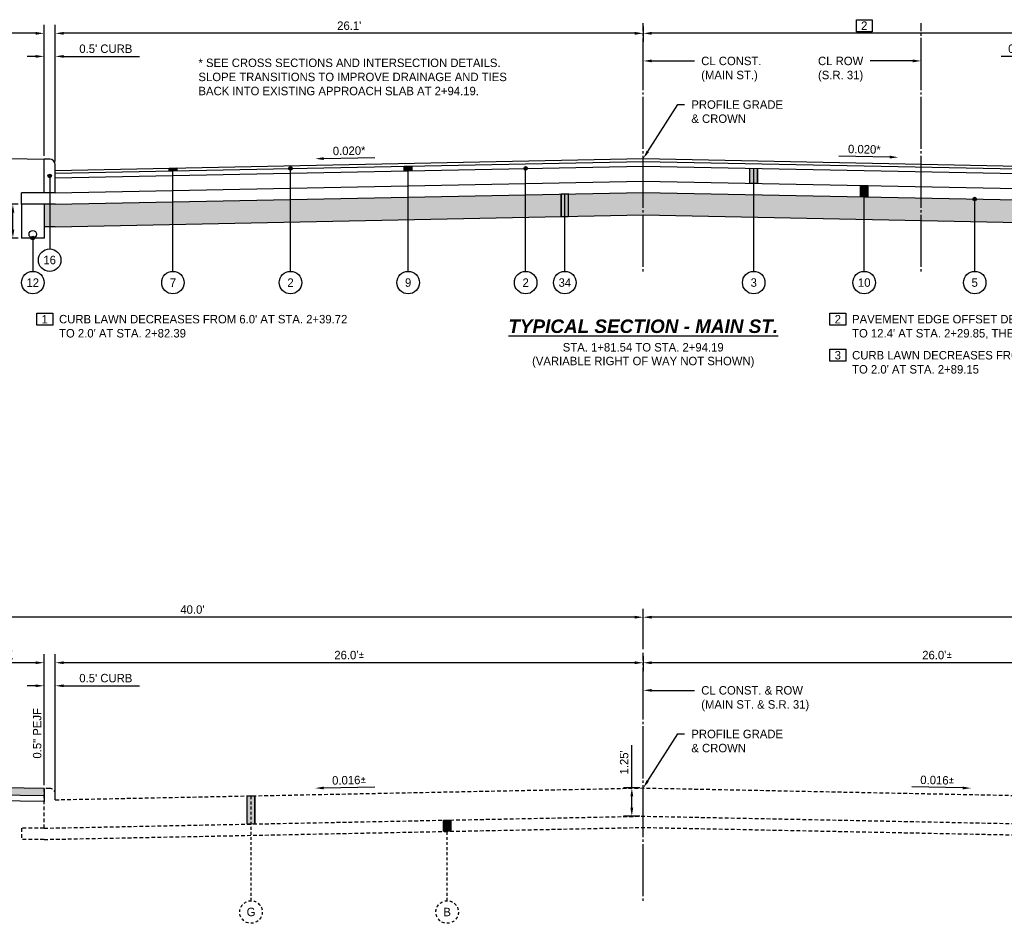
# Model space of a CAD drawing. Header units: feet. Extents: x 904 to 1979, y -2403 to -1843.
# Tile 6 of 34: x 1855 to 1898, y -2312 to -2272. Entities that reach past the tile are written whole.
import ezdxf
from ezdxf import colors
from ezdxf.entities.mleader import LeaderData, LeaderLine
from ezdxf.math import Vec2, Vec3

# ---------------------------------------------------------------- set-up
doc = ezdxf.new("R2010")
doc.units = ezdxf.units.FT
doc.header["$MEASUREMENT"] = 0
for name, pattern in [('cl', [5, 0.09375, -0.09375, 4.625, -0.09375, 0.09375]), ('HIDDEN', [0.375, 0.25, -0.125]), ('OhDOT_USTN3', [0.22, 0.165, -0.055])]:
    doc.linetypes.add(name, pattern=pattern)
for name, color, linetype in [('GE_P_CL', 180, 'cl'), ('PV_X_EOP', 27, 'OhDOT_USTN3'), ('RD_P_Text', 1, 'Continuous'), ('SC_Shading1', 247, 'Continuous'), ('SC_Shading2', 255, 'Continuous')]:
    doc.layers.add(name, color=color, linetype=linetype)
doc.styles.add('Slanted-Normal', font='font31.shx', dxfattribs={"height": 0.1})
doc.styles.get("Standard").update_dxf_attribs({"font": 'font31.shx'})
doc.dimstyles.new('COEC', dxfattribs={"dimscale": 13.9, "dimtxt": 0.18, "dimasz": 0.18, "dimexe": 0.18, "dimexo": 0.0625, "dimgap": 0.09, "dimtad": 1, "dimzin": 0, "dimdsep": 46, "dimtxsty": 'Standard', "dimcen": 0.09, "dimclrd": 256, "dimclre": 256, "dimclrt": 256, "dimaunit": 1, "dimadec": 4, "dimazin": 0, "dimtfac": 1, "dimtofl": 0, "dimtmove": 0, "dimatfit": 3, "dimfxl": 1, "dimtolj": 1, "dimtzin": 0, "dimlwd": -1, "dimlwe": -1, "dimarcsym": 0})

# ---------------------------------------------------------------- blocks, each defined once
blk = doc.blocks.new('*D1312')
at = {"layer": 'Defpoints', "color": 0, "transparency": 16777216}
for p in [(1854.405, -2280.465), (1854.787, -2280.465), (1854.787, -2281.965)]:
    blk.add_point(p, dxfattribs=at)
at = {"layer": 'RD_P_Text', "transparency": 16777216}
for p, q in [((1854.637, -2280.465), (1854.03, -2280.465)), ((1854.405, -2281.59), (1854.405, -2280.84)), ((1854.637, -2281.965), (1854.03, -2281.965))]:
    blk.add_line(p, q, dxfattribs=at)
for points in [[(1854.343, -2280.84), (1854.468, -2280.84), (1854.405, -2280.465)], [(1854.343, -2281.59), (1854.468, -2281.59), (1854.405, -2281.965)]]:
    blk.add_solid(points, dxfattribs=at)
at = {"layer": 'RD_P_Text', "transparency": 16777216, "insert": (1854.068, -2281.215), "char_height": 0.375, "attachment_point": 5, "rotation": 90}
blk.add_mtext("\\A1;1.5'", dxfattribs=at)
blk = doc.blocks.new('*D1318')
at = {"layer": 'Defpoints', "color": 0, "transparency": 16777216}
for p in [(1882.37, -2272.443), (1856.287, -2272.889), (1856.287, -2278.715)]:
    blk.add_point(p, dxfattribs=at)
at = {"layer": 'RD_P_Text', "transparency": 16777216}
for p, q in [((1856.287, -2278.565), (1856.287, -2272.514)), ((1882.37, -2272.593), (1882.37, -2273.264)), ((1881.995, -2272.889), (1856.662, -2272.889))]:
    blk.add_line(p, q, dxfattribs=at)
for points in [[(1856.662, -2272.826), (1856.662, -2272.951), (1856.287, -2272.889)], [(1881.995, -2272.826), (1881.995, -2272.951), (1882.37, -2272.889)]]:
    blk.add_solid(points, dxfattribs=at)
at = {"layer": 'RD_P_Text', "transparency": 16777216, "insert": (1869.328, -2272.551), "char_height": 0.375, "attachment_point": 5}
blk.add_mtext("\\A1;26.1'", dxfattribs=at)
blk = doc.blocks.new('*D1319')
at = {"layer": 'Defpoints', "color": 0, "transparency": 16777216}
for p in [(1882.37, -2272.443), (1882.37, -2272.889), (1901.98, -2278.585)]:
    blk.add_point(p, dxfattribs=at)
at = {"layer": 'RD_P_Text', "transparency": 16777216}
for p, q in [((1882.37, -2272.593), (1882.37, -2273.264)), ((1901.98, -2278.435), (1901.98, -2272.514)), ((1901.605, -2272.889), (1882.745, -2272.889))]:
    blk.add_line(p, q, dxfattribs=at)
for points in [[(1882.745, -2272.826), (1882.745, -2272.951), (1882.37, -2272.889)], [(1901.605, -2272.826), (1901.605, -2272.951), (1901.98, -2272.889)]]:
    blk.add_solid(points, dxfattribs=at)
at = {"layer": 'RD_P_Text', "transparency": 16777216, "insert": (1892.175, -2272.551), "char_height": 0.375, "attachment_point": 5}
blk.add_mtext('\\A1;2', dxfattribs=at)
blk = doc.blocks.new('*D1320')
at = {"layer": 'Defpoints', "color": 0, "transparency": 16777216}
for p in [(1855.787, -2273.911), (1855.787, -2278.465), (1856.287, -2278.715)]:
    blk.add_point(p, dxfattribs=at)
at = {"layer": 'RD_P_Text', "transparency": 16777216}
for p, q in [((1855.787, -2278.315), (1855.787, -2273.536)), ((1856.287, -2278.565), (1856.287, -2273.536)), ((1855.412, -2273.911), (1855.037, -2273.911)), ((1856.662, -2273.911), (1860.021, -2273.911))]:
    blk.add_line(p, q, dxfattribs=at)
for points in [[(1855.412, -2273.849), (1855.412, -2273.974), (1855.787, -2273.911)], [(1856.662, -2273.849), (1856.662, -2273.974), (1856.287, -2273.911)]]:
    blk.add_solid(points, dxfattribs=at)
at = {"layer": 'RD_P_Text', "transparency": 16777216, "insert": (1858.529, -2273.574), "char_height": 0.375, "attachment_point": 5}
blk.add_mtext("\\A1;0.5' CURB", dxfattribs=at)
blk = doc.blocks.new('*D1321')
at = {"layer": 'Defpoints', "color": 0, "transparency": 16777216}
for p in [(1849.787, -2272.889), (1849.787, -2278.345), (1855.787, -2278.465)]:
    blk.add_point(p, dxfattribs=at)
at = {"layer": 'RD_P_Text', "transparency": 16777216}
for p, q in [((1849.787, -2278.195), (1849.787, -2272.514)), ((1855.787, -2278.315), (1855.787, -2272.514)), ((1855.412, -2272.889), (1850.162, -2272.889))]:
    blk.add_line(p, q, dxfattribs=at)
for points in [[(1850.162, -2272.826), (1850.162, -2272.951), (1849.787, -2272.889)], [(1855.412, -2272.826), (1855.412, -2272.951), (1855.787, -2272.889)]]:
    blk.add_solid(points, dxfattribs=at)
at = {"layer": 'RD_P_Text', "transparency": 16777216, "insert": (1852.787, -2272.551), "char_height": 0.375, "attachment_point": 5}
blk.add_mtext('\\A1;1', dxfattribs=at)
blk = doc.blocks.new('*D1325')
at = {"layer": 'Defpoints', "color": 0, "transparency": 16777216}
for p in [(1902.48, -2273.911), (1902.48, -2278.335), (1901.98, -2278.585)]:
    blk.add_point(p, dxfattribs=at)
at = {"layer": 'RD_P_Text', "transparency": 16777216}
for p, q in [((1901.98, -2278.435), (1901.98, -2273.536)), ((1902.48, -2278.185), (1902.48, -2273.536)), ((1901.605, -2273.911), (1898.245, -2273.911)), ((1902.855, -2273.911), (1903.23, -2273.911))]:
    blk.add_line(p, q, dxfattribs=at)
for points in [[(1901.605, -2273.849), (1901.605, -2273.974), (1901.98, -2273.911)], [(1902.855, -2273.849), (1902.855, -2273.974), (1902.48, -2273.911)]]:
    blk.add_solid(points, dxfattribs=at)
at = {"layer": 'RD_P_Text', "transparency": 16777216, "insert": (1899.738, -2273.574), "char_height": 0.375, "attachment_point": 5}
blk.add_mtext("\\A1;0.5' CURB", dxfattribs=at)
blk = doc.blocks.new('*D1327')
at = {"layer": 'Defpoints', "color": 0, "transparency": 16777216}
for p in [(1882.37, -2306.353), (1881.864, -2307.603), (1882.37, -2307.603)]:
    blk.add_point(p, dxfattribs=at)
at = {"layer": 'RD_P_Text', "transparency": 16777216}
for p, q in [((1881.864, -2306.353), (1881.864, -2304.458)), ((1882.22, -2306.353), (1881.489, -2306.353)), ((1881.864, -2307.228), (1881.864, -2306.728)), ((1882.22, -2307.603), (1881.489, -2307.603))]:
    blk.add_line(p, q, dxfattribs=at)
for points in [[(1881.801, -2306.728), (1881.926, -2306.728), (1881.864, -2306.353)], [(1881.801, -2307.228), (1881.926, -2307.228), (1881.864, -2307.603)]]:
    blk.add_solid(points, dxfattribs=at)
at = {"layer": 'RD_P_Text', "transparency": 16777216, "insert": (1881.526, -2305.218), "char_height": 0.375, "attachment_point": 5, "rotation": 90}
blk.add_mtext("\\A1;1.25'", dxfattribs=at)
blk = doc.blocks.new('*D1328')
at = {"layer": 'Defpoints', "color": 0, "transparency": 16777216}
for p in [(1882.37, -2300.353), (1856.287, -2300.799), (1856.287, -2306.875)]:
    blk.add_point(p, dxfattribs=at)
at = {"layer": 'RD_P_Text', "transparency": 16777216}
for p, q in [((1856.287, -2306.725), (1856.287, -2300.424)), ((1882.37, -2300.503), (1882.37, -2301.174)), ((1881.995, -2300.799), (1856.662, -2300.799))]:
    blk.add_line(p, q, dxfattribs=at)
for points in [[(1856.662, -2300.736), (1856.662, -2300.861), (1856.287, -2300.799)], [(1881.995, -2300.736), (1881.995, -2300.861), (1882.37, -2300.799)]]:
    blk.add_solid(points, dxfattribs=at)
at = {"layer": 'RD_P_Text', "transparency": 16777216, "insert": (1869.328, -2300.461), "char_height": 0.375, "attachment_point": 5}
blk.add_mtext("\\A1;26.0'{\\fISOCPEUR|b0|i0|c0|p34;%%P}", dxfattribs=at)
blk = doc.blocks.new('*D1329')
at = {"layer": 'Defpoints', "color": 0, "transparency": 16777216}
for p in [(1882.37, -2300.353), (1882.37, -2300.799), (1908.453, -2306.875)]:
    blk.add_point(p, dxfattribs=at)
at = {"layer": 'RD_P_Text', "transparency": 16777216}
for p, q in [((1882.37, -2300.503), (1882.37, -2301.174)), ((1908.453, -2306.725), (1908.453, -2300.424)), ((1908.078, -2300.799), (1882.745, -2300.799))]:
    blk.add_line(p, q, dxfattribs=at)
for points in [[(1882.745, -2300.736), (1882.745, -2300.861), (1882.37, -2300.799)], [(1908.078, -2300.736), (1908.078, -2300.861), (1908.453, -2300.799)]]:
    blk.add_solid(points, dxfattribs=at)
at = {"layer": 'RD_P_Text', "transparency": 16777216, "insert": (1895.411, -2300.461), "char_height": 0.375, "attachment_point": 5}
blk.add_mtext("\\A1;26.0'{\\fISOCPEUR|b0|i0|c0|p34;%%P}", dxfattribs=at)
blk = doc.blocks.new('*D1330')
at = {"layer": 'Defpoints', "color": 0, "transparency": 16777216}
for p in [(1855.787, -2301.821), (1855.787, -2306.375), (1856.287, -2306.75)]:
    blk.add_point(p, dxfattribs=at)
at = {"layer": 'RD_P_Text', "transparency": 16777216}
for p, q in [((1855.787, -2306.225), (1855.787, -2301.446)), ((1856.287, -2306.6), (1856.287, -2301.446)), ((1855.412, -2301.821), (1855.037, -2301.821)), ((1856.662, -2301.821), (1860.021, -2301.821))]:
    blk.add_line(p, q, dxfattribs=at)
for points in [[(1855.412, -2301.759), (1855.412, -2301.884), (1855.787, -2301.821)], [(1856.662, -2301.759), (1856.662, -2301.884), (1856.287, -2301.821)]]:
    blk.add_solid(points, dxfattribs=at)
at = {"layer": 'RD_P_Text', "transparency": 16777216, "insert": (1858.529, -2301.484), "char_height": 0.375, "attachment_point": 5}
blk.add_mtext("\\A1;0.5' CURB", dxfattribs=at)
blk = doc.blocks.new('*D1334')
at = {"layer": 'Defpoints', "color": 0, "transparency": 16777216}
for p in [(1850.454, -2300.799), (1850.454, -2303.874), (1855.787, -2306.375)]:
    blk.add_point(p, dxfattribs=at)
at = {"layer": 'RD_P_Text', "transparency": 16777216}
for p, q in [((1850.454, -2303.724), (1850.454, -2300.424)), ((1855.787, -2306.225), (1855.787, -2300.424)), ((1855.412, -2300.799), (1850.829, -2300.799))]:
    blk.add_line(p, q, dxfattribs=at)
for points in [[(1850.829, -2300.736), (1850.829, -2300.861), (1850.454, -2300.799)], [(1855.412, -2300.736), (1855.412, -2300.861), (1855.787, -2300.799)]]:
    blk.add_solid(points, dxfattribs=at)
at = {"layer": 'RD_P_Text', "transparency": 16777216, "insert": (1853.12, -2300.461), "char_height": 0.375, "attachment_point": 5}
blk.add_mtext("\\A1;5.3'{\\fISOCPEUR|b0|i0|c0|p34;%%P} WALK", dxfattribs=at)
blk = doc.blocks.new('*D1335')
at = {"layer": 'Defpoints', "color": 0, "transparency": 16777216}
for p in [(1842.37, -2298.78), (1842.37, -2300.353), (1882.37, -2300.353)]:
    blk.add_point(p, dxfattribs=at)
at = {"layer": 'RD_P_Text', "transparency": 16777216}
for p, q in [((1842.37, -2300.203), (1842.37, -2298.405)), ((1882.37, -2300.203), (1882.37, -2298.405)), ((1881.995, -2298.78), (1842.745, -2298.78))]:
    blk.add_line(p, q, dxfattribs=at)
for points in [[(1842.745, -2298.717), (1842.745, -2298.842), (1842.37, -2298.78)], [(1881.995, -2298.717), (1881.995, -2298.842), (1882.37, -2298.78)]]:
    blk.add_solid(points, dxfattribs=at)
at = {"layer": 'RD_P_Text', "transparency": 16777216, "insert": (1862.37, -2298.442), "char_height": 0.375, "attachment_point": 5}
blk.add_mtext("\\A1;40.0'", dxfattribs=at)
blk = doc.blocks.new('*D1336')
at = {"layer": 'Defpoints', "color": 0, "transparency": 16777216}
for p in [(1882.37, -2298.78), (1882.37, -2300.353), (1922.37, -2300.353)]:
    blk.add_point(p, dxfattribs=at)
at = {"layer": 'RD_P_Text', "transparency": 16777216}
for p, q in [((1882.37, -2300.203), (1882.37, -2298.405)), ((1922.37, -2300.203), (1922.37, -2298.405)), ((1921.995, -2298.78), (1882.745, -2298.78))]:
    blk.add_line(p, q, dxfattribs=at)
for points in [[(1882.745, -2298.717), (1882.745, -2298.842), (1882.37, -2298.78)], [(1921.995, -2298.717), (1921.995, -2298.842), (1922.37, -2298.78)]]:
    blk.add_solid(points, dxfattribs=at)
at = {"layer": 'RD_P_Text', "transparency": 16777216, "insert": (1902.37, -2298.442), "char_height": 0.375, "attachment_point": 5}
blk.add_mtext("\\A1;40.0'", dxfattribs=at)

msp = doc.modelspace()

# ---------------------------------------------------------------- hatches: boundary and pattern name
at = {"layer": 'RD_P_Text'}
h = msp.add_hatch(color=256, dxfattribs=at)
h.dxf.hatch_style = 1
h.paths.add_polyline_path([(1861.339, -2278.864), (1861.672, -2278.857), (1861.672, -2278.982), (1861.339, -2278.989)])
h = msp.add_hatch(color=256, dxfattribs=at)
h.dxf.hatch_style = 1
edge = h.paths.add_edge_path()
edge.add_arc((1866.722, -2278.881), 0.08, 0, 360)
h = msp.add_hatch(color=256, dxfattribs=at)
h.dxf.hatch_style = 1
h.paths.add_polyline_path([(1872.104, -2278.773), (1872.104, -2278.982), (1871.771, -2278.988), (1871.771, -2278.78)])
h = msp.add_hatch(color=256, dxfattribs=at)
h.dxf.hatch_style = 1
edge = h.paths.add_edge_path()
edge.add_arc((1877.154, -2278.881), 0.08, 0, 360)
h = msp.add_hatch(color=256, dxfattribs=at)
h.dxf.hatch_style = 1
h.paths.add_polyline_path([(1887.106, -2278.871), (1887.439, -2278.878), (1887.439, -2279.544), (1887.106, -2279.537)])
h = msp.add_hatch(color=256, dxfattribs=at)
h.dxf.hatch_style = 1
edge = h.paths.add_edge_path()
edge.add_arc((1856.037, -2279.215), 0.08, 0, 360)
h = msp.add_hatch(color=256, dxfattribs=at)
h.dxf.hatch_style = 1
h.paths.add_polyline_path([(1892.341, -2279.642), (1892.341, -2280.142), (1892.008, -2280.135), (1892.008, -2279.635)])
h = msp.add_hatch(color=256, dxfattribs=at)
h.dxf.hatch_style = 1
h.paths.add_polyline_path([(1879.059, -2281.009), (1879.059, -2280.009), (1878.726, -2280.015), (1878.726, -2281.015)])
h = msp.add_hatch(color=256, dxfattribs=at)
h.dxf.hatch_style = 1
edge = h.paths.add_edge_path()
edge.add_arc((1897.077, -2280.237), 0.08, 0, 360)
h = msp.add_hatch(color=256, dxfattribs=at)
h.dxf.hatch_style = 1
edge = h.paths.add_edge_path()
edge.add_arc((1855.287, -2281.965), 0.08, 0, 360)
h = msp.add_hatch(color=256, dxfattribs=at)
h.dxf.hatch_style = 1
h.paths.add_polyline_path([(1864.804, -2306.704), (1865.136, -2306.698), (1865.136, -2307.948), (1864.804, -2307.954)])
h = msp.add_hatch(color=256, dxfattribs=at)
h.dxf.hatch_style = 1
h.paths.add_polyline_path([(1873.504, -2307.78), (1873.836, -2307.774), (1873.836, -2308.274), (1873.504, -2308.28)])
at = {"layer": 'SC_Shading1'}
h = msp.add_hatch(dxfattribs=at)
h.set_pattern_fill('WICKER', color=256, scale=1.5)
h.set_pattern_definition([(0, (-39.2884, -248.3512), (0, 1.5), [0.439335, -0.257355, 0.621315, -0.18198]), (0, (-39.2884, -248.5331), (0, 1.5), [0.621315, -0.257355, 0.439335, -0.18198]), (0, (-38.8491, -247.4725), (0, 1.5), [0.621315, -0.257355, 0.439335, -0.18198]), (0, (-38.8491, -247.2905), (0, 1.5), [0.439335, -0.257355, 0.621315, -0.18198]), (90, (-39.031, -248.3512), (-1.5, 9e-17), [0.439335, -0.257355, 0.621315, -0.18198]), (90, (-38.8491, -248.3512), (-1.5, 9e-17), [0.621315, -0.257355, 0.439335, -0.18198]), (90, (-37.9704, -248.0938), (-1.5, 9e-17), [0.621315, -0.18198, 0.439335, -0.257355]), (90, (-37.7884, -247.9118), (-1.5, 9e-17), [0.439335, -0.18198, 0.621315, -0.257355]), (135, (-38.5384, -248.6618), (-1.4999962, -1.4999962), [0.439335, -0.257355, 0.36396, -0.257355, 0.621315, -0.18198]), (135, (-38.4097, -248.5331), (-1.4999962, -1.4999962), [0.621315, -0.257355, 0.36396, -0.257355, 0.439335, -0.18198]), (135, (-37.531, -248.1692), (-1.4999962, -1.4999962), [0.36396, -0.257355, 0.621315, -0.18198, 0.439335, -0.257355]), (135, (-37.531, -247.9118), (-1.4999962, -1.4999962), [0.36396, -0.257355, 0.439335, -0.18198, 0.621315, -0.257355]), (45, (-38.4097, -248.7905), (-1.4999962, 1.4999962), [0.36396, -0.257355, 0.439335, -0.18198, 0.621315, -0.257355]), (45, (-38.667, -248.7905), (-1.4999962, 1.4999962), [0.36396, -0.257355, 0.621315, -0.18198, 0.439335, -0.257355]), (45, (-39.4704, -248.3512), (-1.4999962, 1.4999962), [0.439335, -0.18198, 0.621315, -0.257355, 0.36396, -0.257355]), (45, (-39.7278, -248.3512), (-1.4999962, 1.4999962), [0.621315, -0.18198, 0.439335, -0.257355, 0.36396, -0.257355])])
h.paths.add_polyline_path([(1855.787, -2281.464), (1856.287, -2281.464), (1882.37, -2280.942), (1901.98, -2281.335), (1902.48, -2281.335), (1902.48, -2280.335), (1901.98, -2280.335), (1882.37, -2279.942), (1856.287, -2280.464), (1855.787, -2280.465)])
at = {"layer": 'SC_Shading2'}
h = msp.add_hatch(color=256, dxfattribs=at)
h.dxf.hatch_style = 1
h.paths.add_polyline_path([(1850.454, -2306.291), (1850.454, -2306.624), (1855.787, -2306.708), (1855.787, -2306.375)])

# ---------------------------------------------------------------- linework, layer by layer
at = {"layer": 'GE_P_CL', "ltscale": 0.5, "flags": 128}
for points in [[(1882.37, -2283.443), (1882.37, -2272.443)], [(1894.704, -2283.443), (1894.704, -2272.443)], [(1882.37, -2311.353), (1882.37, -2300.353)]]:
    msp.add_lwpolyline(points, dxfattribs=at)
at = {"layer": 'PV_X_EOP', "flags": 128}
for points in [[(1855.787, -2308.135), (1855.787, -2306.375)], [(1856.037, -2306.375), (1855.787, -2306.375)], [(1856.287, -2306.875), (1882.37, -2306.353), (1908.453, -2306.875)], [(1856.287, -2306.875), (1856.287, -2306.625)], [(1855.787, -2308.135), (1882.37, -2307.603), (1908.953, -2308.135)], [(1855.787, -2308.135), (1854.787, -2308.135)], [(1854.787, -2308.135), (1854.787, -2308.635)], [(1855.787, -2308.635), (1882.37, -2308.103), (1908.953, -2308.635)], [(1855.787, -2308.635), (1854.787, -2308.635)]]:
    msp.add_lwpolyline(points, dxfattribs=at)
at = {"layer": 'PV_X_EOP'}
msp.add_arc((1856.037, -2306.625), 0.25, 0, 90, dxfattribs=at)
at = {"layer": 'RD_P_Text'}
for points in [[(1891.825, -2272.285), (1892.525, -2272.285), (1892.525, -2272.818), (1891.825, -2272.818)], [(1855.47, -2285.3), (1856.17, -2285.3), (1856.17, -2285.834), (1855.47, -2285.834)], [(1890.653, -2285.3), (1891.353, -2285.3), (1891.353, -2285.834), (1890.653, -2285.834)], [(1890.653, -2286.899), (1891.353, -2286.899), (1891.353, -2287.432), (1890.653, -2287.432)]]:
    msp.add_lwpolyline(points, close=True, dxfattribs=at)
at = {"layer": 'RD_P_Text', "flags": 128}
for points in [[(1849.787, -2278.345), (1855.787, -2278.465)], [(1856.037, -2278.465), (1855.787, -2278.465)], [(1856.287, -2278.965), (1882.37, -2278.443), (1901.98, -2278.835)], [(1856.287, -2279.09), (1882.37, -2278.568), (1901.98, -2278.96)], [(1856.287, -2279.298), (1882.37, -2278.776), (1901.98, -2279.169)], [(1861.339, -2278.864), (1861.672, -2278.857), (1861.672, -2278.982), (1861.339, -2278.989), (1861.339, -2278.864)], [(1872.104, -2278.773), (1872.104, -2278.982), (1871.771, -2278.988), (1871.771, -2278.78), (1872.104, -2278.773)], [(1887.106, -2278.871), (1887.439, -2278.878), (1887.439, -2279.544), (1887.106, -2279.537), (1887.106, -2278.871)], [(1856.037, -2279.215), (1856.037, -2282.443)], [(1856.287, -2279.964), (1882.37, -2279.442), (1901.98, -2279.835)], [(1892.341, -2279.642), (1892.341, -2280.142), (1892.008, -2280.135), (1892.008, -2279.635), (1892.341, -2279.642)], [(1855.787, -2279.965), (1854.787, -2279.965)], [(1854.787, -2280.465), (1854.787, -2279.965)], [(1856.287, -2279.965), (1855.787, -2279.965)], [(1856.287, -2280.464), (1882.37, -2279.942), (1901.98, -2280.335)], [(1879.059, -2281.009), (1879.059, -2280.009), (1878.726, -2280.015), (1878.726, -2281.015), (1879.059, -2281.009)], [(1856.287, -2280.464), (1854.787, -2280.465)], [(1854.787, -2280.465), (1854.787, -2281.965)], [(1855.787, -2280.465), (1855.787, -2281.965)], [(1856.287, -2281.464), (1882.37, -2280.942), (1901.98, -2281.335)], [(1856.287, -2281.464), (1855.787, -2281.464)], [(1855.787, -2281.965), (1854.787, -2281.965)], [(1855.287, -2281.965), (1855.287, -2283.443)], [(1855.787, -2306.375), (1850.454, -2306.291)], [(1855.787, -2306.375), (1855.787, -2306.958)], [(1855.787, -2306.708), (1850.454, -2306.624)], [(1864.804, -2306.704), (1865.136, -2306.698), (1865.136, -2307.948), (1864.804, -2307.954), (1864.804, -2306.704)], [(1855.787, -2306.958), (1850.454, -2306.874)], [(1873.504, -2307.78), (1873.836, -2307.774), (1873.836, -2308.274), (1873.504, -2308.28), (1873.504, -2307.78)]]:
    msp.add_lwpolyline(points, dxfattribs=at)
at = {"layer": 'RD_P_Text', "ltscale": 0.5, "flags": 128}
for points in [[(1855.787, -2279.965), (1855.787, -2278.465)], [(1856.287, -2279.965), (1856.287, -2278.715)], [(1861.339, -2278.989), (1861.339, -2278.864)], [(1861.506, -2283.443), (1861.506, -2278.86)], [(1861.672, -2278.982), (1861.672, -2278.857)], [(1866.722, -2283.443), (1866.722, -2278.881)], [(1871.771, -2278.988), (1871.771, -2278.78)], [(1871.938, -2283.443), (1871.938, -2278.777)], [(1872.104, -2278.982), (1872.104, -2278.773)], [(1877.154, -2283.443), (1877.154, -2278.881)], [(1887.106, -2279.537), (1887.106, -2278.871)], [(1887.272, -2283.443), (1887.272, -2278.875)], [(1887.439, -2279.544), (1887.439, -2278.878)], [(1892.008, -2280.135), (1892.008, -2279.635)], [(1892.175, -2283.443), (1892.175, -2279.639)], [(1892.341, -2280.142), (1892.341, -2279.642)], [(1878.726, -2281.015), (1878.726, -2280.015)], [(1878.893, -2283.443), (1878.893, -2280.012)], [(1879.059, -2281.009), (1879.059, -2280.009)], [(1897.077, -2283.443), (1897.077, -2280.237)], [(1864.804, -2307.954), (1864.804, -2306.704)], [(1865.136, -2307.948), (1865.136, -2306.698)], [(1873.504, -2308.28), (1873.504, -2307.78)], [(1873.836, -2308.274), (1873.836, -2307.774)]]:
    msp.add_lwpolyline(points, dxfattribs=at)
at = {"layer": 'RD_P_Text', "linetype": 'ByBlock', "lineweight": -2}
for points in [[(1868.197, -2278.442), (1870.46, -2278.397)], [(1893.307, -2278.378), (1891.043, -2278.332)], [(1868.197, -2306.352), (1870.46, -2306.307)], [(1896.543, -2306.352), (1894.28, -2306.307)]]:
    msp.add_lwpolyline(points, dxfattribs=at)
at = {"layer": 'RD_P_Text', "linetype": 'HIDDEN', "ltscale": 0.5, "flags": 128}
for points in [[(1864.97, -2311.353), (1864.97, -2306.701)], [(1873.67, -2311.353), (1873.67, -2307.777)]]:
    msp.add_lwpolyline(points, dxfattribs=at)
at = {"layer": 'RD_P_Text'}
for centre, radius in [((1866.722, -2278.881), 0.08), ((1877.154, -2278.881), 0.08), ((1856.037, -2279.215), 0.08), ((1897.077, -2280.237), 0.08), ((1855.287, -2281.799), 0.166), ((1855.287, -2281.965), 0.08), ((1856.037, -2282.943), 0.5), ((1855.287, -2283.943), 0.5), ((1861.506, -2283.943), 0.5), ((1866.722, -2283.943), 0.5), ((1871.938, -2283.943), 0.5), ((1877.154, -2283.943), 0.5), ((1878.893, -2283.943), 0.5), ((1887.272, -2283.943), 0.5), ((1892.175, -2283.943), 0.5), ((1897.077, -2283.943), 0.5)]:
    msp.add_circle(centre, radius, dxfattribs=at)
at = {"layer": 'RD_P_Text', "linetype": 'HIDDEN', "ltscale": 0.5}
for centre in [(1864.97, -2311.853), (1873.67, -2311.853)]:
    msp.add_circle(centre, 0.5, dxfattribs=at)
at = {"layer": 'RD_P_Text', "ltscale": 0.5}
msp.add_arc((1856.037, -2278.715), 0.25, 0, 90, dxfattribs=at)
at = {"layer": 'RD_P_Text'}
for points in [[(1868.198, -2278.505), (1867.822, -2278.45), (1868.195, -2278.38)], [(1893.305, -2278.44), (1893.682, -2278.385), (1893.308, -2278.315)], [(1868.198, -2306.415), (1867.822, -2306.36), (1868.195, -2306.29)], [(1896.542, -2306.415), (1896.918, -2306.36), (1896.544, -2306.29)]]:
    msp.add_solid(points, dxfattribs=at)

# ---------------------------------------------------------------- texts
for s, width, heights, insert, char_height, attachment_point in [('* SEE CROSS SECTIONS AND INTERSECTION DETAILS. SLOPE TRANSITIONS TO IMPROVE DRAINAGE AND TIES BACK INTO EXISTING APPROACH SLAB AT 2+94.19.', 14.08507, [9.075], (1862.638, -2274.009), 0.375, 1), ('\\pxt43;16', 34.83485, [0], (1856.037, -2282.943), 0.375, 5), ('\\pxt43;12', 34.83485, [0], (1855.287, -2283.943), 0.375, 5), ('\\pxt43;7', 34.83485, [0], (1861.506, -2283.943), 0.375, 5), ('\\pxt43;2', 34.83485, [0], (1866.722, -2283.943), 0.375, 5), ('\\pxt43;9', 34.83485, [0], (1871.938, -2283.943), 0.375, 5), ('\\pxt43;2', 34.83485, [0], (1877.154, -2283.943), 0.375, 5), ('34', 34.83485, [0], (1878.893, -2283.943), 0.375, 5), ('\\pxt43;3', 34.83485, [0], (1887.272, -2283.943), 0.375, 5), ('\\pxt43;10', 34.83485, [0], (1892.175, -2283.943), 0.375, 5), ('\\pxt43;5', 34.83485, [0], (1897.077, -2283.943), 0.375, 5), ('\\pxt43;1', 34.83485, [0], (1855.82, -2285.567), 0.375, 5), ("CURB LAWN DECREASES FROM 6.0' AT STA. 2+39.72\\PTO 2.0' AT STA. 2+82.39", 21.75627, [9.075], (1856.454, -2285.376), 0.375, 1), ('\\pxt43;2', 34.83485, [0], (1891.003, -2285.567), 0.375, 5), ("PAVEMENT EDGE OFFSET DECREASES FROM 13.1' AT STA. 2+15.66 \\PTO 12.4' AT STA. 2+29.85, THEN INCREASES TO 26.1' AT STA. 2+94.19", 21.75627, [9.075], (1891.637, -2285.376), 0.375, 1), ('{\\fArial|b1|i1|c0|p34;\\LTYPICAL SECTION - MAIN ST.}', 34.83485, [0], (1882.37, -2285.881), 0.6, 5), ('STA. 1+81.54 TO STA. 2+94.19', 34.83485, [0.375], (1882.37, -2286.813), 0.375, 5), ('\\pxt43;3', 34.83485, [0], (1891.003, -2287.166), 0.375, 5), ("CURB LAWN DECREASES FROM 6.0' AT STA. 2+71.95\\PTO 2.0' AT STA. 2+89.15", 21.75627, [9.075], (1891.637, -2286.975), 0.375, 1), ('(VARIABLE RIGHT OF WAY NOT SHOWN)', 34.83485, [0], (1882.37, -2287.475), 0.375, 5), ('\\pxt43;G', 34.83485, [0], (1864.97, -2311.853), 0.375, 5), ('\\pxt43;B', 34.83485, [0], (1873.67, -2311.853), 0.375, 5)]:
    msp.add_mtext_dynamic_manual_height_columns(s, width=width, gutter_width=10, heights=heights, dxfattribs=dict(at, insert=insert, char_height=char_height, attachment_point=attachment_point))
at = {"layer": 'RD_P_Text', "char_height": 0.375, "attachment_point": 5}
for s, width, insert, rotation in [('0.020*', 2.91398, (1869.322, -2278.097), 1.1458), ('0.020*', 2.91398, (1892.181, -2278.032), 358.8542), ('0.5" PEJF', 34.83485, (1855.484, -2303.93), 90), ('0.016{\\fISOCPEUR|b0|i0|c0|p34;%%P}', 2.91398, (1869.322, -2306.007), 1.1458), ('0.016{\\fISOCPEUR|b0|i0|c0|p34;%%P}', 2.91398, (1895.418, -2306.007), 358.8542)]:
    msp.add_mtext_dynamic_manual_height_columns(s, width=width, gutter_width=10, heights=[0], dxfattribs=dict(at, insert=insert, rotation=rotation))

# ---------------------------------------------------------------- dimensions: what is measured, and where the dimension line sits
at = {"layer": 'RD_P_Text'}
for base, p1, p2, text, picture, middle in [((1849.787, -2272.889), (1855.787, -2278.465), (1849.787, -2278.345), '1', '*D1321', (1852.787, -2272.551)), ((1856.287, -2272.889), (1882.37, -2272.443), (1856.287, -2278.715), "26.1'", '*D1318', (1869.328, -2272.551)), ((1882.37, -2272.889), (1901.98, -2278.585), (1882.37, -2272.443), '2', '*D1319', (1892.175, -2272.551)), ((1842.37, -2298.78), (1882.37, -2300.353), (1842.37, -2300.353), "40.0'", '*D1335', (1862.37, -2298.442)), ((1882.37, -2298.78), (1922.37, -2300.353), (1882.37, -2300.353), "40.0'", '*D1336', (1902.37, -2298.442)), ((1850.454, -2300.799), (1855.787, -2306.375), (1850.454, -2303.874), "5.3'{\\fISOCPEUR|b0|i0|c0|p34;%%P} WALK", '*D1334', (1853.12, -2300.461)), ((1856.287, -2300.799), (1882.37, -2300.353), (1856.287, -2306.875), "26.0'{\\fISOCPEUR|b0|i0|c0|p34;%%P}", '*D1328', (1869.328, -2300.461)), ((1882.37, -2300.799), (1908.453, -2306.875), (1882.37, -2300.353), "26.0'{\\fISOCPEUR|b0|i0|c0|p34;%%P}", '*D1329', (1895.411, -2300.461))]:
    dim = msp.add_linear_dim(base=base, p1=p1, p2=p2, text=text, dimstyle='COEC', override={"dimscale": 3, "dimtxt": 0.125, "dimasz": 0.125, "dimexe": 0.125, "dimexo": 0.05, "dimgap": 0.05}, dxfattribs=at)
    dim.commit()
    dim.dimension.update_dxf_attribs({"geometry": picture, "text_midpoint": middle})
for base, p1, p2, picture, middle in [((1855.787, -2273.911), (1856.287, -2278.715), (1855.787, -2278.465), '*D1320', (1858.529, -2273.911)), ((1855.787, -2301.821), (1856.287, -2306.75), (1855.787, -2306.375), '*D1330', (1858.529, -2301.821))]:
    dim = msp.add_linear_dim(base=base, p1=p1, p2=p2, text="0.5' CURB", dimstyle='COEC', override={"dimscale": 3, "dimtxt": 0.125, "dimasz": 0.125, "dimexe": 0.125, "dimexo": 0.05, "dimgap": 0.05}, dxfattribs=at)
    dim.commit()
    dim.dimension.update_dxf_attribs({"geometry": picture, "text_midpoint": middle, "dimtype": 160})
for base, p1, p2, angle, text, picture, middle in [((1902.48, -2273.911), (1901.98, -2278.585), (1902.48, -2278.335), 180, "0.5' CURB", '*D1325', (1899.738, -2273.911)), ((1881.864, -2307.603), (1882.37, -2306.353), (1882.37, -2307.603), 90, "1.25'", '*D1327', (1881.864, -2305.218))]:
    dim = msp.add_linear_dim(base=base, p1=p1, p2=p2, angle=angle, text=text, dimstyle='COEC', override={"dimscale": 3, "dimtxt": 0.125, "dimasz": 0.125, "dimexe": 0.125, "dimexo": 0.05, "dimgap": 0.05}, dxfattribs=at)
    dim.commit()
    dim.dimension.update_dxf_attribs({"geometry": picture, "text_midpoint": middle, "dimtype": 160})
dim = msp.add_linear_dim(base=(1854.405, -2280.465), p1=(1854.787, -2281.965), p2=(1854.787, -2280.465), angle=90, text="1.5'", dimstyle='COEC', override={"dimscale": 3, "dimtxt": 0.125, "dimasz": 0.125, "dimexe": 0.125, "dimexo": 0.05, "dimgap": 0.05}, dxfattribs=at)
dim.commit()
dim.dimension.update_dxf_attribs({"geometry": '*D1312', "text_midpoint": (1854.068, -2281.215)})

# ---------------------------------------------------------------- leaders
ml = msp.add_multileader_mtext('Standard', dxfattribs=at)
ml.set_content('CL CONST.\\P(MAIN ST.)', color=256, style='Slanted-Normal')
ml.set_leader_properties()
ml.build(insert=Vec2(0, 0))
ml.multileader.update_dxf_attribs({"dogleg_length": 0.1, "arrow_head_size": 0.375, "scale": 3})
ctx = ml.context
ctx.base_point, ctx.scale, ctx.char_height, ctx.arrow_head_size, ctx.landing_gap_size, ctx.plane_origin = Vec3(1884.643, -2274.113), 3, 0.375, 0.375, 0.3, Vec3(1882.37, -2274.113)
notes = []
notes.append((ctx, [(0, (1, 1, 0), (1884.343, -2274.113), (1, 0), 0.3, [(0, [(1882.37, -2274.113)], 0, [])])]))
ctx.mtext.insert, ctx.mtext.flow_direction = Vec3(1884.943, -2273.925), 5
ml = msp.add_multileader_mtext('Standard', dxfattribs=at)
ml.set_content('CL ROW\\P(S.R. 31)', color=256, style='Slanted-Normal')
ml.set_leader_properties()
ml.build(insert=Vec2(0, 0))
ml.multileader.update_dxf_attribs({"dogleg_length": 0.1, "arrow_head_size": 0.375, "scale": 3})
ctx = ml.context
ctx.base_point, ctx.scale, ctx.char_height, ctx.arrow_head_size, ctx.landing_gap_size, ctx.plane_origin = Vec3(1889.601, -2274.113), 3, 0.375, 0.375, 0.3, Vec3(1894.704, -2274.113)
ctx.text_align_type = 2
notes.append((ctx, [(0, (1, 1, 0), (1892.731, -2274.113), (-1, 0), 0.3, [(0, [(1894.704, -2274.113)], 0, [])])]))
ctx.mtext.insert, ctx.mtext.alignment, ctx.mtext.flow_direction = Vec3(1892.131, -2273.925), 3, 5
ml = msp.add_multileader_mtext('Standard', dxfattribs=at)
ml.set_content('PROFILE GRADE\\P& CROWN', color=256, style='Slanted-Normal')
ml.set_leader_properties()
ml.build(insert=Vec2(0, 0))
ml.multileader.update_dxf_attribs({"dogleg_length": 0.1, "arrow_head_size": 0.375, "scale": 3})
ctx = ml.context
ctx.base_point, ctx.scale, ctx.char_height, ctx.arrow_head_size, ctx.landing_gap_size, ctx.plane_origin = Vec3(1884.205, -2276.048), 3, 0.375, 0.375, 0.3, Vec3(1882.37, -2276.241)
notes.append((ctx, [(0, (1, 1, 0), (1883.905, -2276.048), (1, 0), 0.3, [(0, [(1882.37, -2278.443)], 0, [])])]))
ctx.mtext.insert, ctx.mtext.flow_direction = Vec3(1884.505, -2275.86), 5
ml = msp.add_multileader_mtext('Standard', dxfattribs=at)
ml.set_content('CL CONST. & ROW\\P(MAIN ST. & S.R. 31)', color=256, style='Slanted-Normal')
ml.set_leader_properties()
ml.build(insert=Vec2(0, 0))
ml.multileader.update_dxf_attribs({"dogleg_length": 0.1, "arrow_head_size": 0.375, "scale": 3})
ctx = ml.context
ctx.base_point, ctx.scale, ctx.char_height, ctx.arrow_head_size, ctx.landing_gap_size, ctx.plane_origin = Vec3(1884.643, -2302.023), 3, 0.375, 0.375, 0.3, Vec3(1882.37, -2302.023)
notes.append((ctx, [(0, (1, 1, 0), (1884.343, -2302.023), (1, 0), 0.3, [(0, [(1882.37, -2302.023)], 0, [])])]))
ctx.mtext.insert, ctx.mtext.flow_direction = Vec3(1884.943, -2301.835), 5
ml = msp.add_multileader_mtext('Standard', dxfattribs=at)
ml.set_content('PROFILE GRADE\\P& CROWN', color=256, style='Slanted-Normal')
ml.set_leader_properties()
ml.build(insert=Vec2(0, 0))
ml.multileader.update_dxf_attribs({"dogleg_length": 0.1, "arrow_head_size": 0.375, "scale": 3})
ctx = ml.context
ctx.base_point, ctx.scale, ctx.char_height, ctx.arrow_head_size, ctx.landing_gap_size, ctx.plane_origin = Vec3(1884.205, -2303.957), 3, 0.375, 0.375, 0.3, Vec3(1882.37, -2304.151)
notes.append((ctx, [(0, (1, 1, 0), (1883.905, -2303.957), (1, 0), 0.3, [(0, [(1882.37, -2306.353)], 0, [])])]))
ctx.mtext.insert, ctx.mtext.flow_direction = Vec3(1884.505, -2303.77), 5
for ctx, leaders in notes:
    for number, flags, end, landing, length, lines in leaders:
        leader = LeaderData()
        leader.index, (leader.has_last_leader_line, leader.has_dogleg_vector, leader.attachment_direction) = number, flags
        leader.last_leader_point, leader.dogleg_vector, leader.dogleg_length = Vec3(end), Vec3(landing), length
        for number, points, colour, breaks in lines:
            line = LeaderLine()
            line.index, line.vertices, line.color, line.breaks = number, Vec3.list(points), colors.encode_raw_color(colour), breaks
            leader.lines.append(line)
        ctx.leaders.append(leader)

doc.saveas('drawing.dxf')
